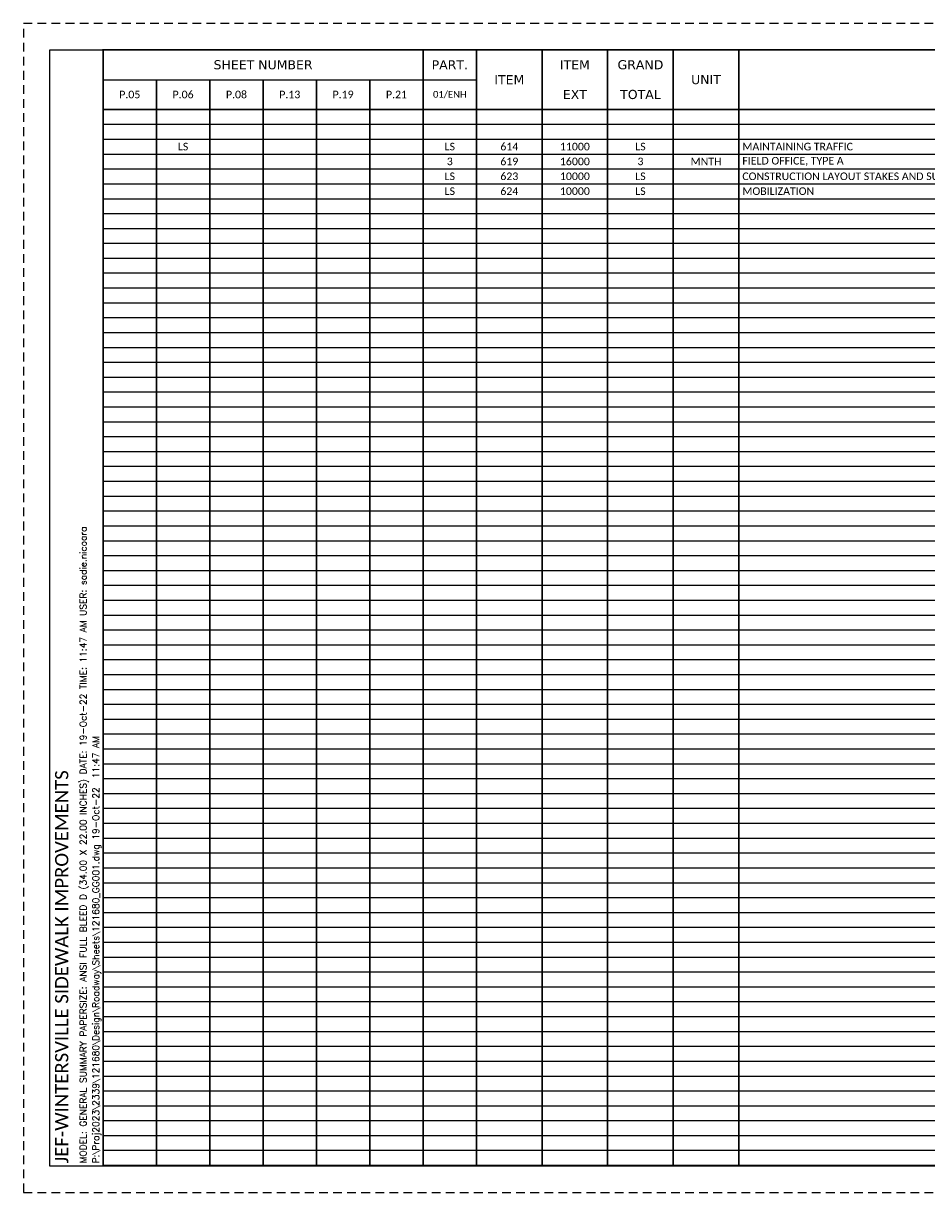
# Paper-space layout 'Layout1' of a CAD drawing. Header units: feet. Extents: x 0 to 34, y 0 to 22.
# Tile 1 of 2: x 0 to 17, y 0 to 22. Entities that reach past the tile are written whole.
import ezdxf
from ezdxf.enums import TextEntityAlignment as Align

# ---------------------------------------------------------------- set-up
doc = ezdxf.new("R2010")
doc.units = ezdxf.units.FT
doc.header["$MEASUREMENT"] = 0
doc.linetypes.add('cl20', pattern=[100, 5, -5, 80, -5, 5])
doc.linetypes.add('OhDOT_USTN3', pattern=[0.22, 0.165, -0.055])
for name, color, linetype in [('GE_X_CL_20', 7, 'cl20'), ('SH_Border', 7, 'Continuous'), ('SH_Cut_Line', 7, 'OhDOT_USTN3'), ('SH_Data', 7, 'Continuous')]:
    doc.layers.add(name, color=color, linetype=linetype)
doc.styles.add('DwgStamp', font='romans.shx')
doc.styles.add('Font 70-Main Title', font='calibri.ttf', dxfattribs={"width": 1.15, "height": 0.25})
doc.styles.add('Slanted-Normal', font='calibrii.ttf', dxfattribs={"height": 0.14})
doc.styles.add('Straight Sub-Title (0.17) Font 30', font='calibri.ttf', dxfattribs={"height": 0.17})
doc.styles.add('Straight-Normal', font='calibri.ttf', dxfattribs={"height": 0.14})
doc.styles.add('Straight-Sub Title', font='calibri.ttf', dxfattribs={"height": 0.17})

# ---------------------------------------------------------------- blocks, each defined once
blk = doc.blocks.new('BLKWO_NEW')
at = {"layer": 'SH_Border', "linetype": 'Continuous', "flags": 128}
blk.add_lwpolyline([(0.5, 21.5), (33.5, 21.5), (33.5, 0.5), (0.5, 0.5), (0.5, 21.5)], close=True, dxfattribs=at)
blk.add_lwpolyline([(1.5, 0.5), (1.5, 21.5)], dxfattribs=at)
at = {"layer": 'SH_Cut_Line', "color": 7, "linetype": 'OhDOT_USTN3', "flags": 128}
blk.add_lwpolyline([(0, 0), (34, 0), (34, 22), (0, 22), (0, 0)], close=True, dxfattribs=at)
at = {"layer": 'SH_Data', "style": 'Font 70-Main Title', "width": 1.15, "flags": 8}
blk.add_attdef('TITLEAREA2T', text='', height=0.25, rotation=90, dxfattribs=at).set_placement((32.75, 13), align=Align.MIDDLE_CENTER)
at = {"layer": 'SH_Data', "style": 'Straight-Sub Title'}
for tag, p in [('XXX', (32.75, 2)), ('XXX', (32.75, 1.5)), ('XXXXXX', (32.75, 1))]:
    blk.add_attdef(tag, text='', height=0.17, dxfattribs=at).set_placement(p, align=Align.BOTTOM_CENTER)
at = {"layer": 'SH_Data', "style": 'Straight Sub-Title (0.17) Font 30', "flags": 8}
blk.add_attdef('PROJECT', text='', height=0.25, rotation=90, dxfattribs=at).set_placement((0.721, 0.55), align=Align.MIDDLE_LEFT)
at = {"layer": 'SH_Data', "style": 'Straight-Normal'}
for tag, p in [('SHEETNO', (32.375, 0.551)), ('SHEETTOTAL', (33.125, 0.549))]:
    blk.add_attdef(tag, text='', height=0.14, dxfattribs=at).set_placement(p, align=Align.CENTER)
blk = doc.blocks.new('*A979')
at = {"layer": 'GE_X_CL_20', "color": 7, "linetype": 'Continuous', "ltscale": 0.083333, "const_width": 0.0208}
for points in [[(19.302, -13.281), (19.302, 0), (0, 0), (0, -13.281)], [(3.812, 0), (3.812, -13.281)], [(4.448, 0), (4.448, -13.281)], [(5.229, 0), (5.229, -13.281)], [(6.01, 0), (6.01, -13.281)], [(6.792, 0), (6.792, -13.281)], [(7.573, 0), (7.573, -13.281)], [(18.667, 0), (18.667, -13.281)], [(0.635, -0.354), (0.635, -13.281)], [(1.271, -0.354), (1.271, -13.281)], [(1.906, -0.354), (1.906, -13.281)], [(2.542, -0.354), (2.542, -13.281)], [(3.177, -0.354), (3.177, -13.281)], [(0, -0.708), (19.302, -0.708)]]:
    blk.add_lwpolyline(points, dxfattribs=at)
at = {"layer": 'GE_X_CL_20', "color": 7, "linetype": 'Continuous', "ltscale": 0.083333}
for points in [[(0, -0.354), (4.448, -0.354)], [(0, -0.885), (19.302, -0.885)], [(0, -1.062), (19.302, -1.062)], [(0, -1.24), (19.302, -1.24)], [(0, -1.417), (19.302, -1.417)], [(0, -1.594), (19.302, -1.594)], [(0, -1.771), (19.302, -1.771)], [(0, -1.948), (19.302, -1.948)], [(0, -2.125), (19.302, -2.125)], [(0, -2.302), (19.302, -2.302)], [(0, -2.479), (19.302, -2.479)], [(0, -2.656), (19.302, -2.656)], [(0, -2.833), (19.302, -2.833)], [(0, -3.01), (19.302, -3.01)], [(0, -3.188), (19.302, -3.188)], [(0, -3.365), (19.302, -3.365)], [(0, -3.542), (19.302, -3.542)], [(0, -3.719), (19.302, -3.719)], [(0, -3.896), (19.302, -3.896)], [(0, -4.073), (19.302, -4.073)], [(0, -4.25), (19.302, -4.25)], [(0, -4.427), (19.302, -4.427)], [(0, -4.604), (19.302, -4.604)], [(0, -4.781), (19.302, -4.781)], [(0, -4.958), (19.302, -4.958)], [(0, -5.135), (19.302, -5.135)], [(0, -5.312), (19.302, -5.312)], [(0, -5.49), (19.302, -5.49)], [(0, -5.667), (19.302, -5.667)], [(0, -5.844), (19.302, -5.844)], [(0, -6.021), (19.302, -6.021)], [(0, -6.198), (19.302, -6.198)], [(0, -6.375), (19.302, -6.375)], [(0, -6.552), (19.302, -6.552)], [(0, -6.729), (19.302, -6.729)], [(0, -6.906), (19.302, -6.906)], [(0, -7.083), (19.302, -7.083)], [(0, -7.26), (19.302, -7.26)], [(0, -7.438), (19.302, -7.438)], [(0, -7.615), (19.302, -7.615)], [(0, -7.792), (19.302, -7.792)], [(0, -7.969), (19.302, -7.969)], [(0, -8.146), (19.302, -8.146)], [(0, -8.323), (19.302, -8.323)], [(0, -8.5), (19.302, -8.5)], [(0, -8.677), (19.302, -8.677)], [(0, -8.854), (19.302, -8.854)], [(0, -9.031), (19.302, -9.031)], [(0, -9.208), (19.302, -9.208)], [(0, -9.385), (19.302, -9.385)], [(0, -9.562), (19.302, -9.562)], [(0, -9.74), (19.302, -9.74)], [(0, -9.917), (19.302, -9.917)], [(0, -10.094), (19.302, -10.094)], [(0, -10.271), (19.302, -10.271)], [(0, -10.448), (19.302, -10.448)], [(0, -10.625), (19.302, -10.625)], [(0, -10.802), (19.302, -10.802)], [(0, -10.979), (19.302, -10.979)], [(0, -11.156), (19.302, -11.156)], [(0, -11.333), (19.302, -11.333)], [(0, -11.51), (19.302, -11.51)], [(0, -11.688), (19.302, -11.688)], [(0, -11.865), (19.302, -11.865)], [(0, -12.042), (19.302, -12.042)], [(0, -12.219), (19.302, -12.219)], [(0, -12.396), (19.302, -12.396)], [(0, -12.573), (19.302, -12.573)], [(0, -12.75), (19.302, -12.75)], [(0, -12.927), (19.302, -12.927)], [(0, -13.104), (19.302, -13.104)], [(0, -13.281), (19.302, -13.281)]]:
    blk.add_lwpolyline(points, dxfattribs=at)
at = {"layer": 'GE_X_CL_20', "color": 7, "attachment_point": 5, "style": 'Slanted-Normal'}
for s, insert, char_height, width in [('\\fVerdana|b0|i0|c0|p34;SHEET NUMBER', (1.906, -0.177), 0.10833, 3.72917), ('\\fVerdana|b0|i0|c0|p34;PART.', (4.13, -0.177), 0.10833, 0.55208), ('\\fVerdana|b0|i0|c0|p34;ITEM', (5.62, -0.177), 0.10833, 0.69792), ('\\fVerdana|b0|i0|c0|p34;GRAND', (6.401, -0.177), 0.10833, 0.69792), ('\\fVerdana|b0|i0|c0|p34;SEE SHEET NO.', (18.984, -0.354), 0.09028, 0.55208), ('\\fVerdana|b0|i0|c0|p34;ITEM', (4.839, -0.354), 0.10833, 0.69792), ('\\fVerdana|b0|i0|c0|p34;UNIT', (7.182, -0.354), 0.10833, 0.69792), ('\\fVerdana|b0|i0|c0|p34;DESCRIPTION', (13.12, -0.354), 0.10833, 11.01042), ('\\fCalibri|b0|i0|c0|p34;P.05', (0.318, -0.531), 0.09028, 0.55208), ('\\fCalibri|b0|i0|c0|p34;P.06', (0.953, -0.531), 0.09028, 0.55208), ('\\fCalibri|b0|i0|c0|p34;P.08', (1.589, -0.531), 0.09028, 0.55208), ('\\fCalibri|b0|i0|c0|p34;P.13', (2.224, -0.531), 0.09028, 0.55208), ('\\fCalibri|b0|i0|c0|p34;P.19', (2.859, -0.531), 0.09028, 0.55208), ('\\fCalibri|b0|i0|c0|p34;P.21', (3.495, -0.531), 0.09028, 0.55208), ('\\fCalibri|b0|i0|c0|p34;01/ENH', (4.13, -0.531), 0.08125, 0.55208), ('\\fVerdana|b0|i0|c0|p34;EXT', (5.62, -0.531), 0.10833, 0.69792), ('\\fVerdana|b0|i0|c0|p34;TOTAL', (6.401, -0.531), 0.10833, 0.69792)]:
    blk.add_mtext(s, dxfattribs=dict(at, insert=insert, char_height=char_height, width=width))
at = {"layer": 'GE_X_CL_20', "color": 7, "char_height": 0.09028, "style": 'Slanted-Normal'}
for s, insert, attachment_point in [('\\fCalibri|b1|i0|c0|p34;INCIDENTALS', (13.12, -0.974), 5), ('\\fCalibri|b0|i0|c0|p34;LS', (0.953, -1.151), 5), ('\\fCalibri|b0|i0|c0|p34;LS', (4.13, -1.151), 5), ('\\fCalibri|b0|i0|c0|p34;614', (4.839, -1.151), 5), ('\\fCalibri|b0|i0|c0|p34;11000', (5.62, -1.151), 5), ('\\fCalibri|b0|i0|c0|p34;LS', (6.401, -1.151), 5), ('\\fCalibri|b0|i0|c0|p34;MAINTAINING TRAFFIC', (7.615, -1.151), 4), ('\\fCalibri|b0|i0|c0|p34;3', (4.13, -1.328), 5), ('\\fCalibri|b0|i0|c0|p34;619', (4.839, -1.328), 5), ('\\fCalibri|b0|i0|c0|p34;16000', (5.62, -1.328), 5), ('\\fCalibri|b0|i0|c0|p34;3', (6.401, -1.328), 5), ('\\fCalibri|b0|i0|c0|p34;MNTH', (7.182, -1.328), 5), ('\\fCalibri|b0|i0|c0|p34;FIELD OFFICE, TYPE A', (7.615, -1.328), 4), ('\\fCalibri|b0|i0|c0|p34;LS', (4.13, -1.505), 5), ('\\fCalibri|b0|i0|c0|p34;623', (4.839, -1.505), 5), ('\\fCalibri|b0|i0|c0|p34;10000', (5.62, -1.505), 5), ('\\fCalibri|b0|i0|c0|p34;LS', (6.401, -1.505), 5), ('\\fCalibri|b0|i0|c0|p34;CONSTRUCTION LAYOUT STAKES AND SURVEYING', (7.615, -1.505), 4), ('\\fCalibri|b0|i0|c0|p34;LS', (4.13, -1.682), 5), ('\\fCalibri|b0|i0|c0|p34;624', (4.839, -1.682), 5), ('\\fCalibri|b0|i0|c0|p34;10000', (5.62, -1.682), 5), ('\\fCalibri|b0|i0|c0|p34;LS', (6.401, -1.682), 5), ('\\fCalibri|b0|i0|c0|p34;MOBILIZATION', (7.615, -1.682), 4)]:
    blk.add_mtext(s, dxfattribs=dict(at, insert=insert, attachment_point=attachment_point))

psp = doc.layouts.get("Layout1")

# ---------------------------------------------------------------- block references
at = {"layer": 'GE_X_CL_20', "xscale": 1.58, "yscale": 1.58, "zscale": 1.58}
psp.add_blockref('*A979', (1.5, 21.5), dxfattribs=at)
at = {"layer": 'SH_Border'}
ref = psp.add_blockref('BLKWO_NEW', (0, 0), dxfattribs=at)
ref.add_attrib('PROJECT', 'JEF-WINTERSVILLE SIDEWALK IMPROVEMENTS', dxfattribs={"layer": 'SH_Data', "height": 0.25, "rotation": 90, "style": 'Straight Sub-Title (0.17) Font 30'}).set_placement((0.721, 0.55), align=Align.MIDDLE_LEFT)

# ---------------------------------------------------------------- texts
at = {"layer": 'SH_Data', "linetype": 'Continuous', "style": 'DwgStamp'}
for s, p in [('MODEL: GENERAL SUMMARY PAPERSIZE: ANSI FULL BLEED D (34.00 X 22.00 INCHES) DATE: 19-Oct-22 TIME: 11:47 AM USER: sadie.nicoara', (1.188, 0.55)), ('P:\\Proj2023\\2339\\121680\\Design\\Roadway\\Sheets\\121680_GG001.dwg 19-Oct-22  11:47 AM', (1.425, 0.55))]:
    psp.add_text(s, height=0.125, rotation=90, dxfattribs=at).set_placement(p)

doc.saveas('drawing.dxf')
